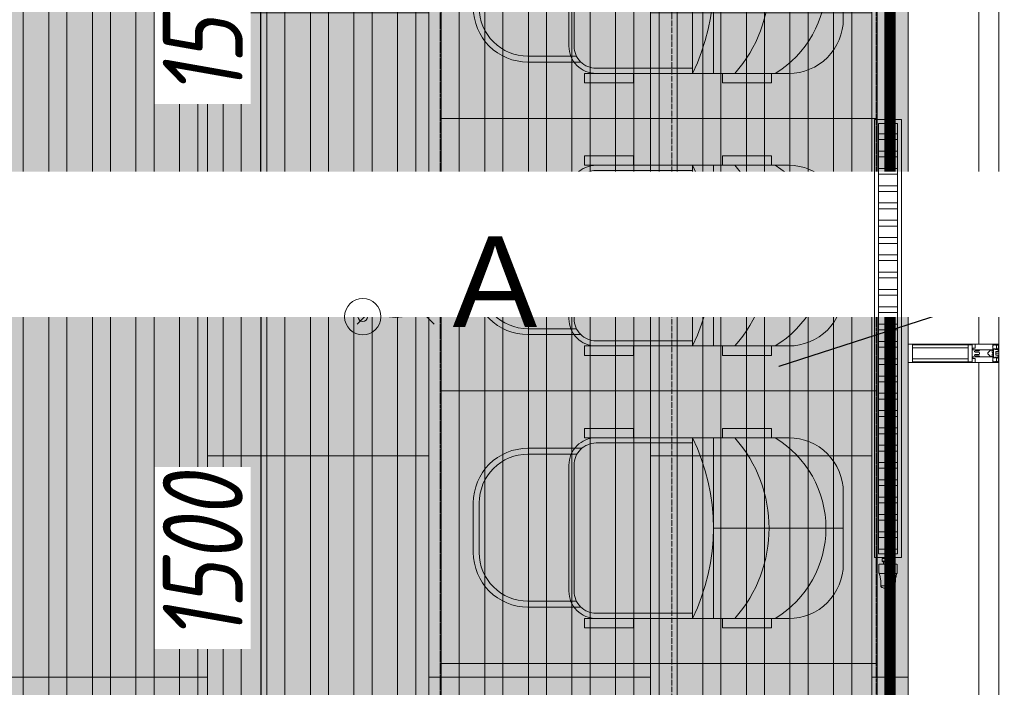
# Model space of a CAD drawing. Header units: millimetres. Extents: x -57162 to 485422, y -209335 to -9481.
# Tile 87 of 256: x 65674 to 68384, y -52055 to -50218. Entities that reach past the tile are written whole.
import ezdxf
from ezdxf import colors
from ezdxf.entities.mleader import LeaderData, LeaderLine
from ezdxf.math import Vec2, Vec3

# ---------------------------------------------------------------- set-up
doc = ezdxf.new("R2010")
doc.units = ezdxf.units.MM
for name, pattern in [('( Hidden )', [0.375, 0.25, -0.125]), ('-D1d1-15x02', [19, 15, -2, 0, -2]), ('DASHDOT', [25.4, 12.7, -6.35, 0, -6.35])]:
    doc.linetypes.add(name, pattern=pattern)
doc.layers.get('Defpoints').update_dxf_attribs({"color": 31})
for name, color, linetype, lineweight in [('09 Светильники', 7, 'Continuous', 13), ('dim_light', 12, 'Continuous', 9), ('dim_meb', 252, 'Continuous', 5), ('dim_pot', 128, 'Continuous', 9), ('light_pot', 52, 'Continuous', 15), ('meb', 26, 'Continuous', 15), ('Импосты витража', 7, 'Continuous', 5), ('Оси', 7, 'Continuous', 5), ('Панели витража', 7, 'Continuous', 5), ('Элементы узлов', 7, 'Continuous', 5)]:
    doc.layers.add(name, color=color, linetype=linetype, lineweight=lineweight)
for name, color, linetype, lineweight, true_color in [('dim_razv', 7, 'DASHDOT', 9, 0x183018), ('EOM vinoski', 7, 'Continuous', 5, 0x423200), ('pol', 7, 'Continuous', 15, 0x55666d), ('pot sh', 7, 'Continuous', 15, 0x261e3e)]:
    doc.layers.add(name, color=color, linetype=linetype, lineweight=lineweight, true_color=true_color)
doc.styles.add('fl_iso paper', font='isocpeur.ttf', dxfattribs={"width": 0.8, "oblique": 10})
doc.styles.get("Standard").update_dxf_attribs({"font": 'arial.ttf'})
doc.dimstyles.new('In tre 1_75', dxfattribs={"dimtxt": 220, "dimasz": 120, "dimexe": 60, "dimexo": 10, "dimgap": 50, "dimtad": 1, "dimdec": 0, "dimrnd": 5, "dimzin": 0, "dimdsep": 46, "dimtxsty": 'fl_iso paper', "dimblk": 'ARCHTICK', "dimcen": 0, "dimdle": 60, "dimadec": 0, "dimazin": 0, "dimtfac": 1, "dimtdec": 0, "dimtofl": 0, "dimtmove": 1, "dimatfit": 1, "dimfxl": 1, "dimtfill": 1, "dimtolj": 1, "dimtzin": 0, "dimarcsym": 1})

# ---------------------------------------------------------------- blocks, each defined once
blk = doc.blocks.new('System Panel - A_PAN_Glass-6759394-50_AS_Plan_L01_1 корпус_Маркировочный - зависимый 1')
at = {"layer": 'Панели витража'}
for p, q in [((646.3, 0), (-646.3, 0)), ((-646.3, 0), (-646.3, -55)), ((646.3, -55), (646.3, 0)), ((-646.3, -55), (646.3, -55))]:
    blk.add_line(p, q, dxfattribs=at)
blk = doc.blocks.new('Rectangular Mullion - R_StandardFrame_50Wx250H-6749079-50_AS_Plan_L01_1 корпус_Маркировочный - зависимый 1')
at = {"layer": 'Импосты витража'}
for p, q in [((30058.6, 76569.2), (29808.6, 76569.2)), ((29808.6, 76569.2), (30058.6, 76569.2)), ((29808.6, 75251.7), (29808.6, 76569.2)), ((29808.6, 75251.7), (29808.6, 76569.2)), ((30058.6, 76569.2), (30058.6, 75251.7)), ((30058.6, 75251.7), (30058.6, 76569.2))]:
    blk.add_line(p, q, dxfattribs=at)
blk = doc.blocks.new('System Panel - A_PAN_Glass-6759396-50_AS_Plan_L01_1 корпус_Маркировочный - зависимый 1')
at = {"layer": 'Панели витража'}
for p, q in [((644.6, 0), (-644.6, 0)), ((-644.6, 0), (-644.6, -55)), ((644.6, -55), (644.6, 0)), ((-644.6, -55), (644.6, -55))]:
    blk.add_line(p, q, dxfattribs=at)
blk = doc.blocks.new('Rectangular Mullion - R_StandardFrame_50Wx250H-6749083-50_AS_Plan_L01_1 корпус_Маркировочный - зависимый 1')
at = {"layer": 'Импосты витража'}
for p, q in [((29808.7, 73912.5), (29808.6, 75251.7)), ((29808.7, 73912.5), (29808.6, 75251.7)), ((30058.6, 75251.7), (30058.7, 73912.6)), ((30058.7, 73912.6), (30058.6, 75251.7))]:
    blk.add_line(p, q, dxfattribs=at)
blk = doc.blocks.new('Rectangular Mullion - 50Wx250H-2623690-50_AS_Plan_L01_1 корпус_Маркировочный - зависимый 1')
at = {"layer": 'Элементы узлов'}
for p, q in [((-25, 65.2), (-25, 250)), ((-25, 250), (0, 250)), ((25, 250), (0, 250)), ((25, 65.2), (25, 250)), ((-23, 237.3), (0, 237.3)), ((-23, 237.3), (-23, 73.6)), ((-14.9, 84), (-14.9, 237.3)), ((23, 237.3), (0, 237.3)), ((14.9, 84), (14.9, 237.3)), ((23, 237.3), (23, 73.6)), ((0, 84), (-23, 84)), ((0, 84), (23, 84)), ((-14, 65.2), (-25, 65.2)), ((-0.5, 73.6), (-23, 73.6)), ((-14, 71.3), (-14, 65.2)), ((-10, 71.3), (-14, 71.3)), ((-10, 53), (-10, 71.3)), ((-8.7, 53), (-7, 54.7)), ((-7, 65.2), (-5.9, 67.3)), ((-7, 65.2), (-7, 54.7)), ((-4.1, 67.3), (-5.9, 67.3)), ((-4.1, 67.3), (-2.9, 65.1)), ((-2.9, 65.1), (-2.9, 54.6)), ((-1.3, 53), (-2.9, 54.6)), ((0.5, 73.6), (23, 73.6)), ((1.3, 53), (2.9, 54.6)), ((4.1, 67.3), (2.9, 65.1)), ((2.9, 65.1), (2.9, 54.6)), ((4.1, 67.3), (5.9, 67.3)), ((7, 65.2), (5.9, 67.3)), ((7, 65.2), (7, 54.7)), ((8.7, 53), (7, 54.7)), ((10, 71.3), (14, 71.3)), ((10, 53), (10, 71.3)), ((14, 71.3), (14, 65.2)), ((14, 65.2), (25, 65.2)), ((-8.7, 53), (-10, 53)), ((-10, 53), (-10, 17)), ((-8.5, 23), (-1.5, 30)), ((-1.5, 30), (0, 30)), ((0, 53), (-1.3, 53)), ((0, 53), (1.3, 53)), ((1.5, 30), (0, 30)), ((8.5, 23), (1.5, 30)), ((8.7, 53), (10, 53)), ((10, 53), (10, 17)), ((-23.8, 14.6), (-25, 14.2)), ((-25, 0), (-25, 14.2)), ((-22.3, 17), (-23.8, 17)), ((-23.8, 17), (-23.8, 14.6)), ((-22.5, 10.6), (-23.8, 14.6)), ((-22.5, 10.6), (-23.7, 9.9)), ((-23.7, 1.3), (-23.7, 9.9)), ((-23.7, 1.3), (-11.8, 1.3)), ((-23.2, 10.2), (-22.5, 8)), ((-22.5, 8), (-22.5, 4.5)), ((-21.3, 4.5), (-22.5, 4.5)), ((-22.3, 17), (-22.3, 16)), ((-22.3, 16), (-21.3, 16)), ((-19, 17.6), (-21.3, 16)), ((-21.3, 4.5), (-21.3, 6.5)), ((-21.3, 6.5), (-14.2, 6.5)), ((-18.4, 16.6), (-19, 17.6)), ((-7.4, 16.6), (-18.4, 16.6)), ((-14.2, 6.5), (-14.2, 4.5)), ((-13.2, 4.5), (-14.2, 4.5)), ((-13.2, 4.5), (-12.2, 7.2)), ((-12.7, 7.6), (-11.3, 11.4)), ((-12.7, 7.6), (-11.8, 6.9)), ((-12.2, 9), (-12.2, 14.8)), ((-12.2, 14.8), (0, 14.8)), ((-11.8, 1.3), (-11.8, 6.9)), ((-10.5, 11.2), (-11.3, 11.4)), ((-10.5, 1.5), (-10.5, 11.2)), ((-4.8, 1.5), (-10.5, 1.5)), ((-10, 17), (-7.5, 17)), ((-8.5, 18.5), (-8.5, 23)), ((-7.5, 18.5), (-8.5, 18.5)), ((-7.5, 17), (-7.5, 18.5)), ((-7.4, 18), (-7.4, 16.6)), ((-2.6, 18), (-7.4, 18)), ((0, 8), (-4.8, 8)), ((-4.8, 1.5), (-4.8, 8)), ((-2.6, 18), (-2.6, 16.8)), ((-2.6, 16.8), (0, 16.8)), ((2.6, 16.8), (0, 16.8)), ((0, 14.8), (0, 16.8)), ((0, 14.8), (0, 16.8)), ((12.2, 14.8), (0, 14.8)), ((0, 0), (0, 8)), ((0, 8), (4.8, 8)), ((0, 0), (0, 8)), ((2.6, 18), (2.6, 16.8)), ((2.6, 18), (7.4, 18)), ((4.8, 1.5), (4.8, 8)), ((4.8, 1.5), (10.5, 1.5)), ((7.4, 18), (7.4, 16.6)), ((7.4, 16.6), (18.4, 16.6)), ((7.5, 18.5), (8.5, 18.5)), ((7.5, 17), (7.5, 18.5)), ((10, 17), (7.5, 17)), ((8.5, 18.5), (8.5, 23)), ((10.5, 11.2), (11.3, 11.4)), ((10.5, 1.5), (10.5, 11.2)), ((12.7, 7.6), (11.3, 11.4)), ((12.7, 7.6), (11.8, 6.9)), ((11.8, 1.3), (11.8, 6.9)), ((23.7, 1.3), (11.8, 1.3)), ((12.2, 9), (12.2, 14.8)), ((13.2, 4.5), (12.2, 7.2)), ((13.2, 4.5), (14.2, 4.5)), ((21.3, 6.5), (14.2, 6.5)), ((14.2, 6.5), (14.2, 4.5)), ((18.4, 16.6), (19, 17.6)), ((19, 17.6), (21.3, 16)), ((22.3, 16), (21.3, 16)), ((21.3, 4.5), (21.3, 6.5)), ((21.3, 4.5), (22.5, 4.5)), ((22.3, 17), (22.3, 16)), ((22.3, 17), (23.8, 17)), ((22.5, 10.6), (23.8, 14.6)), ((22.5, 10.6), (23.7, 9.9)), ((23.2, 10.2), (22.5, 8)), ((22.5, 8), (22.5, 4.5)), ((23.7, 1.3), (23.7, 9.9)), ((23.8, 17), (23.8, 14.6)), ((23.8, 14.6), (25, 14.2)), ((25, 0), (25, 14.2)), ((-25, 0), (0, 0)), ((25, 0), (0, 0))]:
    blk.add_line(p, q, dxfattribs=at)
for centre, start, end in [((-0.5, 73.1), 360, 90), ((0.5, 73.1), 90, 180)]:
    blk.add_arc(centre, 0.5, start, end, dxfattribs=at)
blk = doc.blocks.new('Rectangular Mullion - R_StandardFrame_50Wx250H-6759392-50_AS_Plan_L01_1 корпус_Маркировочный - зависимый 1')
at = {"layer": 'Импосты витража', "lineweight": 9}
for p, q in [((-25, 0), (-25, 250)), ((-25, 250), (25, 250)), ((25, 250), (25, 0)), ((25, 0), (-25, 0))]:
    blk.add_line(p, q, dxfattribs=at)
blk = doc.blocks.new('*U10')
at = {"layer": '09 Светильники', "true_color": 0xffbf00, "transparency": 33554687}
h = blk.add_hatch(color=40, dxfattribs=at)
h.dxf.hatch_style = 1
edge = h.paths.add_edge_path()
edge.add_arc((0, 0), 58.5, 0, 360)
for points in [[(70.7, 70.7), (-70.7, -70.7)], [(-70.7, 70.7), (70.7, -70.7)]]:
    blk.add_lwpolyline(points)
at = {"layer": '09 Светильники', "transparency": 33554687}
blk.add_circle((0, 0), 58.5, dxfattribs=at)
blk = doc.blocks.new('*U408')
at = {"layer": 'light_pot', "xscale": 1.5, "yscale": 1.5, "zscale": 1.5, "rotation": 180}
blk.add_blockref('*U10', (0, 56.6), dxfattribs=at)
blk = doc.blocks.new('*U409')
at = {"layer": 'light_pot', "color": 0, "linetype": 'ByBlock', "lineweight": -2, "transparency": 16777216}
blk.add_blockref('*U408', (1500, 0), dxfattribs=at)
blk = doc.blocks.new('_ArchTick')
at = {"color": 0, "linetype": 'ByBlock', "lineweight": 9, "const_width": 0.15}
blk.add_lwpolyline([(-0.5, -0.5), (0.5, 0.5)], dxfattribs=at)
blk = doc.blocks.new('*D439')
at = {"layer": 'Defpoints', "color": 0, "transparency": 16777216}
for p in [(66709.1, -50949.1), (66337.9, -52449.1), (66709.1, -52449.1)]:
    blk.add_point(p, dxfattribs=at)
at = {"layer": 'dim_light', "color": 0, "lineweight": -2, "transparency": 16777216}
for p, q in [((66337.9, -50889.1), (66337.9, -52509.1)), ((66699.1, -50949.1), (66277.9, -50949.1)), ((66699.1, -52449.1), (66277.9, -52449.1))]:
    blk.add_line(p, q, dxfattribs=at)
at = {"layer": 'dim_light', "color": 0, "lineweight": -2, "transparency": 16777216, "xscale": 120, "yscale": 120, "zscale": 120}
for p, rotation in [((66337.9, -50949.1), 90), ((66337.9, -52449.1), 270)]:
    blk.add_blockref('_ArchTick', p, dxfattribs=dict(at, rotation=rotation))
at = {"layer": 'dim_light', "color": 0, "transparency": 16777216, "insert": (66177.9, -51699.1), "char_height": 220, "attachment_point": 5, "rotation": 90, "style": 'fl_iso paper', "bg_fill": 3, "box_fill_scale": 1.1, "bg_fill_color": 256, "bg_fill_true_color": 13158600, "bg_fill_transparency": 0}
blk.add_mtext('\\A1;1500', dxfattribs=at)
blk = doc.blocks.new('*D469')
at = {"layer": 'Defpoints', "color": 0, "transparency": 16777216}
for p in [(66337.9, -49449.1), (66709.1, -49449.1), (66709.1, -50949.1)]:
    blk.add_point(p, dxfattribs=at)
at = {"layer": 'dim_light', "color": 0, "lineweight": -2, "transparency": 16777216}
for p, q in [((66337.9, -51009.1), (66337.9, -49389.1)), ((66699.1, -49449.1), (66277.9, -49449.1)), ((66699.1, -50949.1), (66277.9, -50949.1))]:
    blk.add_line(p, q, dxfattribs=at)
at = {"layer": 'dim_light', "color": 0, "lineweight": -2, "transparency": 16777216, "xscale": 120, "yscale": 120, "zscale": 120}
for p, rotation in [((66337.9, -49449.1), 90), ((66337.9, -50949.1), 270)]:
    blk.add_blockref('_ArchTick', p, dxfattribs=dict(at, rotation=rotation))
at = {"layer": 'dim_light', "color": 0, "transparency": 16777216, "insert": (66177.9, -50199.1), "char_height": 220, "attachment_point": 5, "rotation": 90, "style": 'fl_iso paper', "bg_fill": 3, "box_fill_scale": 1.1, "bg_fill_color": 256, "bg_fill_true_color": 13158600, "bg_fill_transparency": 0}
blk.add_mtext('\\A1;1500', dxfattribs=at)
blk = doc.blocks.new('*U1290')
at = {"layer": 'meb', "color": 252, "linetype": '( Hidden )', "ltscale": 8}
blk.add_lwpolyline([(-375, 600), (375, 600), (375, -600), (-375, -600)], close=True, dxfattribs=at)
blk = doc.blocks.new('*U1291')
at = {"layer": 'meb', "color": 0, "linetype": 'ByBlock', "lineweight": -2, "transparency": 16777216}
for p in [(-5250, 0), (-4500, 0), (-3750, 0), (-3000, 0)]:
    blk.add_blockref('*U1290', p, dxfattribs=at)
blk = doc.blocks.new('A$C07c7388e')
at = {"layer": 'meb', "linetype": 'ByBlock', "true_color": 0xc0ada0, "transparency": 33554610}
h = blk.add_hatch(color=253, dxfattribs=at)
h.dxf.hatch_style = 1
edge = h.paths.add_edge_path()
edge.add_line((509, 408.4), (509, 680.3))
edge.add_arc((448.3, 680.3), 60.7, 0, 90)
edge.add_line((448.3, 741), (101, 741))
edge.add_arc((101, 680.3), 60.7, 90, 180)
edge.add_line((40.3, 680.3), (40.3, 415.1))
edge.add_line((40.3, 415.1), (26, 415.1))
edge.add_arc((274.6, 923.3), 565.7, 243.9267, 294.4753)
at = {"layer": 'meb', "linetype": 'ByBlock', "true_color": 0xc0ada0, "transparency": 33554534}
h = blk.add_hatch(color=253, dxfattribs=at)
h.dxf.hatch_style = 1
h.paths.add_polyline_path([(29.5, 182, 0.478758), (176, 0), (274.7, 0), (274.7, 47.8, -0.255726)])
h.paths.add_polyline_path([(519.9, 182, -0.255726), (274.7, 47.8), (373.3, 0, 0.478758)])
h.paths.add_polyline_path([(523.3, 187.6), (523.3, 298.5, -0.183001), (274.7, 204.3), (274.7, 47.8, 0.261714)])
h.paths.add_polyline_path([(274.7, 204.3, -0.183001), (26, 298.5), (26, 187.6, 0.261714), (274.7, 47.8)])
h.paths.add_polyline_path([(274.7, 357.7), (26, 357.7), (26, 298.5, 0.183001), (274.7, 204.3)])
h.paths.add_polyline_path([(523.3, 357.7), (274.7, 357.7), (274.7, 204.3, 0.183001), (523.3, 298.5)])
h.paths.add_polyline_path([(523.3, 415.1, -0.114069), (274.7, 357.7), (523.3, 357.7)])
h.paths.add_polyline_path([(26, 415.1), (26, 357.7), (274.7, 357.7, -0.114069)])
h.paths.add_polyline_path([(274.7, 47.8), (274.7, 0), (373.3, 0)], flags=17)
at = {"layer": 'meb', "linetype": 'ByBlock'}
for points in [[(494.4, 719.1), (494.4, 868.3, 0.414214), (344.4, 1018.3), (207.4, 1018.3, 0.414214), (57.4, 868.3), (57.4, 722.5)], [(478.1, 733.2), (478.1, 868.3, 0.414214), (344.4, 1002), (207.4, 1002, 0.414214), (73.6, 868.3), (73.6, 734.5)], [(509, 415.1), (509, 680.3, 0.414214), (448.3, 741), (101, 741, 0.414214), (40.3, 680.3), (40.3, 415.1)], [(523.3, 415.1, -0.231145), (26, 415.1)], [(523.3, 298.5, -0.378684), (26, 298.5)], [(523.3, 187.6, -0.561917), (26, 187.6)]]:
    blk.add_lwpolyline(points, format="xyb", dxfattribs=at)
blk.add_lwpolyline([(448.3, 755.3), (101, 755.3, 0.414214), (26, 680.3), (26, 150, 0.414214), (176, 0), (373.3, 0, 0.414214), (523.3, 150), (523.3, 680.3, 0.414214)], format="xyb", close=True, dxfattribs=at)
for points in [[(26, 577.4), (0, 577.4), (0, 712.2), (26, 712.2)], [(523.3, 577.4), (549.3, 577.4), (549.3, 712.2), (523.3, 712.2)], [(523.3, 415.1), (26, 415.1), (26, 357.7), (523.3, 357.7)], [(26, 197.9), (0, 197.9), (0, 332.7), (26, 332.7)], [(523.3, 197.9), (549.3, 197.9), (549.3, 332.7), (523.3, 332.7)]]:
    blk.add_lwpolyline(points, close=True, dxfattribs=at)
blk.add_lwpolyline([(274.7, 357.7), (274.7, 0)], dxfattribs=at)
blk = doc.blocks.new('*U1292')
at = {"layer": 'meb', "linetype": 'ByBlock'}
blk.add_blockref('A$C07c7388e', (-274.7, -509.1), dxfattribs=at)
blk = doc.blocks.new('*U1293')
at = {"layer": 'dim_meb', "color": 0, "linetype": 'ByBlock', "lineweight": -2, "transparency": 16777216}
for p in [(1500, 0), (2250, 0), (3000, 0)]:
    blk.add_blockref('*U1292', p, dxfattribs=at)
blk = doc.blocks.new('_DOT')
at = {"color": 0, "linetype": 'ByBlock'}
blk.add_line((-0.5, 0), (-1, 0), dxfattribs=at)
at = {"color": 0, "linetype": 'ByBlock', "const_width": 0.5}
blk.add_lwpolyline([(-0.25, 0, 1), (0.25, 0, 1)], format="xyb", close=True, dxfattribs=at)

msp = doc.modelspace()

# ---------------------------------------------------------------- hatches: boundary and pattern name
at = {"layer": 'pol'}
h = msp.add_hatch(dxfattribs=at)
h.set_pattern_fill('AR-B816', color=256, scale=3, angle=90)
h.set_pattern_definition([(90, (52779.1, -34959.1), (-609.6, 4e-14), []), (180, (52779.1, -34959.1), (-609.6, -609.6), [609.6, -609.6])])
h.paths.add_polyline_path([(62479.1, -53639.1), (62479.1, -46739.1), (64879.1, -46739.1), (64879.1, -46639.1), (66329.1, -46639.1), (66329.1, -46739.1), (68119.1, -46739.1), (68119, -53639.1), (65629.1, -53639.1), (65629.1, -52639.1), (64629.1, -52639.1), (64629.1, -53639.1)])
at = {"layer": 'pol', "true_color": 0xa6a6a6}
h = msp.add_hatch(color=253, dxfattribs=at)
h.dxf.hatch_style = 1
h.paths.add_polyline_path([(62479.1, -53639.1), (62479.1, -46739.1), (64879.1, -46739.1), (64879.1, -46639.1), (66329.1, -46639.1), (66329.1, -46739.1), (68119.1, -46739.1), (68119, -53639.1), (65629.1, -53639.1), (65629.1, -52639.1), (64629.1, -52639.1), (64629.1, -53639.1)])

# ---------------------------------------------------------------- linework, layer by layer
at = {"layer": 'meb'}
for p, q in [((68048.6, -51699), (68047.6, -51700)), ((68047.6, -51700), (68047.6, -51708)), ((68047.6, -51700), (68064.1, -51700)), ((68064.1, -51700), (68080.6, -51700)), ((68080.6, -51700), (68079.6, -51699)), ((68080.6, -51708), (68080.6, -51700)), ((68038.6, -51716), (68038.6, -51734)), ((68039.9, -51716), (68064.1, -51716)), ((68047.6, -51708), (68049.6, -51710)), ((68047.6, -51708), (68064.1, -51708)), ((68050.6, -51710), (68064.1, -51710)), ((68051.6, -51710), (68051.6, -51716)), ((68060.2, -51710), (68051.6, -51710)), ((68064.1, -51708), (68080.6, -51708)), ((68064.1, -51710), (68077.6, -51710)), ((68064.1, -51716), (68088.4, -51716)), ((68076.6, -51710), (68068.1, -51710)), ((68076.6, -51716), (68076.6, -51710)), ((68078.6, -51710), (68080.6, -51708)), ((68089.6, -51734), (68089.6, -51716)), ((68040.8, -51742), (68064.1, -51742)), ((68064.1, -51742), (68087.4, -51742)), ((68044.1, -51767), (68044.1, -51776)), ((68044.1, -51776), (68064.1, -51776)), ((68064.1, -51776), (68084.1, -51776)), ((68084.1, -51776), (68084.1, -51767))]:
    msp.add_line(p, q, dxfattribs=at)
at = {"layer": 'meb', "flags": 128}
for points in [[(68039.6, -51742), (68039.3, -51740.8), (68039.1, -51739.5), (68038.9, -51738.2), (68038.7, -51736.9), (68038.7, -51735.6), (68038.6, -51734.3), (68038.6, -51734)], [(68044.1, -51767), (68044.1, -51764.2), (68043.9, -51761.3), (68043.6, -51758.4), (68043.2, -51755.6), (68042.7, -51752.8), (68042.1, -51750), (68041.3, -51747.2), (68040.5, -51744.5), (68039.6, -51742)], [(68088.6, -51742), (68087.7, -51744.7), (68086.8, -51747.5), (68086.1, -51750.3), (68085.5, -51753.1), (68085, -51755.9), (68084.6, -51758.7), (68084.3, -51761.6), (68084.2, -51764.4), (68084.1, -51767)], [(68089.6, -51734), (68089.6, -51735.3), (68089.5, -51736.6), (68089.4, -51737.9), (68089.2, -51739.2), (68089, -51740.5), (68088.7, -51741.8), (68088.6, -51742)], [(68047.1, -51780), (68046.9, -51780), (68046.7, -51779.9), (68046.6, -51779.8), (68046.4, -51779.7), (68046.3, -51779.6), (68046.1, -51779.5), (68046, -51779.4), (68045.8, -51779.3), (68045.7, -51779.2), (68045.5, -51779.1), (68045.4, -51779), (68045.3, -51778.8), (68045.2, -51778.7), (68045.1, -51778.6), (68045, -51778.4), (68044.9, -51778.3), (68044.8, -51778.1), (68044.7, -51778), (68044.6, -51777.8), (68044.5, -51777.7), (68044.4, -51777.5), (68044.4, -51777.3), (68044.3, -51777.2), (68044.3, -51777), (68044.2, -51776.8), (68044.2, -51776.6), (68044.2, -51776.5), (68044.1, -51776.3), (68044.1, -51776.1), (68044.1, -51776)], [(68064.1, -51783), (68062.1, -51783), (68060.1, -51782.9), (68058.1, -51782.7), (68056.2, -51782.4), (68054.2, -51782), (68052.2, -51781.6), (68050.3, -51781.1), (68048.4, -51780.5), (68047.1, -51780)], [(68081.2, -51780), (68079.3, -51780.7), (68077.4, -51781.2), (68075.4, -51781.7), (68073.5, -51782.1), (68071.5, -51782.5), (68069.5, -51782.7), (68067.5, -51782.9), (68065.5, -51783), (68064.1, -51783)], [(68084.1, -51776), (68084.1, -51776.2), (68084.1, -51776.4), (68084.1, -51776.6), (68084, -51776.7), (68084, -51776.9), (68083.9, -51777.1), (68083.9, -51777.3), (68083.8, -51777.4), (68083.8, -51777.6), (68083.7, -51777.7), (68083.6, -51777.9), (68083.5, -51778.1), (68083.4, -51778.2), (68083.3, -51778.4), (68083.2, -51778.5), (68083.1, -51778.7), (68083, -51778.8), (68082.9, -51778.9), (68082.8, -51779), (68082.6, -51779.2), (68082.5, -51779.3), (68082.3, -51779.4), (68082.2, -51779.5), (68082, -51779.6), (68081.9, -51779.7), (68081.7, -51779.8), (68081.6, -51779.9), (68081.4, -51779.9), (68081.3, -51780), (68081.2, -51780)]]:
    msp.add_lwpolyline(points, dxfattribs=at)
at = {"layer": 'pot sh', "color": 252, "linetype": 'ByBlock', "lineweight": 0, "true_color": 0x878581}
for points in [[(65684.1, -46739.1), (65684.1, -53639.1), (65634.1, -53639.1), (65634.1, -46739.1)], [(65804.1, -46739.1), (65804.1, -53639.1), (65754.1, -53639.1), (65754.1, -46739.1)], [(65924.1, -46739.1), (65924.1, -53639.1), (65874.1, -53639.1), (65874.1, -46739.1)], [(66044.1, -46739.1), (66044.1, -53639.1), (65994.1, -53639.1), (65994.1, -46739.1)], [(66164.1, -46739.1), (66164.1, -53639.1), (66114.1, -53639.1), (66114.1, -46739.1)], [(66284.1, -46739.1), (66284.1, -53639.1), (66234.1, -53639.1), (66234.1, -46739.1)], [(66404.1, -46739.1), (66404.1, -53639.1), (66354.1, -53639.1), (66354.1, -46739.1)], [(66524.1, -46739.1), (66524.1, -53639.1), (66474.1, -53639.1), (66474.1, -46739.1)], [(66644.1, -46739.1), (66644.1, -53639.1), (66594.1, -53639.1), (66594.1, -46739.1)], [(66764.1, -46739.1), (66764.1, -53639.1), (66714.1, -53639.1), (66714.1, -46739.1)], [(66884.1, -46739.1), (66884.1, -53639.1), (66834.1, -53639.1), (66834.1, -46739.1)], [(67004.1, -46739.1), (67004.1, -53639.1), (66954.1, -53639.1), (66954.1, -46739.1)], [(67124.1, -46739.1), (67124.1, -53639.1), (67074.1, -53639.1), (67074.1, -46739.1)], [(67244.1, -46739.1), (67244.1, -53639.1), (67194.1, -53639.1), (67194.1, -46739.1)], [(67364.1, -46739.1), (67364.1, -53639.1), (67314.1, -53639.1), (67314.1, -46739.1)], [(67484.1, -46739.1), (67484.1, -53639.1), (67434.1, -53639.1), (67434.1, -46739.1)], [(67604.1, -46739.1), (67604.1, -53639.1), (67554.1, -53639.1), (67554.1, -46739.1)], [(67724.1, -46739.1), (67724.1, -53639.1), (67674.1, -53639.1), (67674.1, -46739.1)], [(67844.1, -46739.1), (67844.1, -53639.1), (67794.1, -53639.1), (67794.1, -46739.1)], [(67964.1, -46739.1), (67964.1, -53639.1), (67914.1, -53639.1), (67914.1, -46739.1)], [(68084.1, -46739.1), (68084.1, -53639.1), (68034.1, -53639.1), (68034.1, -46739.1)]]:
    msp.add_lwpolyline(points, close=True, dxfattribs=at)
at = {"layer": 'Оси', "linetype": '-D1d1-15x02'}
msp.add_line((67469.1, -56404.3), (67469.1, -15419.2), dxfattribs=at)

# ---------------------------------------------------------------- block references
at = {"layer": 'light_pot', "rotation": 90}
msp.add_blockref('*U409', (66765.7, -52449.1), dxfattribs=at)
at = {"layer": 'Импосты витража', "lineweight": 5}
for name in ['Rectangular Mullion - R_StandardFrame_50Wx250H-6749079-50_AS_Plan_L01_1 корпус_Маркировочный - зависимый 1', 'Rectangular Mullion - R_StandardFrame_50Wx250H-6749083-50_AS_Plan_L01_1 корпус_Маркировочный - зависимый 1']:
    msp.add_blockref(name, (38310.4, -126387.5), dxfattribs=at)
at = {"layer": 'Импосты витража', "lineweight": 5, "extrusion": (0, 0, -1), "rotation": 269.99819157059}
for name in ['Rectangular Mullion - 50Wx250H-2623690-50_AS_Plan_L01_1 корпус_Маркировочный - зависимый 1', 'Rectangular Mullion - R_StandardFrame_50Wx250H-6759392-50_AS_Plan_L01_1 корпус_Маркировочный - зависимый 1']:
    msp.add_blockref(name, (-68369, -51135.7), dxfattribs=at)
at = {"layer": 'Панели витража', "lineweight": 5, "rotation": 270.00180842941}
for name, p in [('System Panel - A_PAN_Glass-6759394-50_AS_Plan_L01_1 корпус_Маркировочный - зависимый 1', (68369, -50464.5)), ('System Panel - A_PAN_Glass-6759396-50_AS_Plan_L01_1 корпус_Маркировочный - зависимый 1', (68369.1, -51805.3))]:
    msp.add_blockref(name, p, dxfattribs=at)

# ---------------------------------------------------------------- texts
at = {"layer": 'light_pot', "color": 10, "linetype": 'ByBlock', "insert": (66865.6, -50813.3), "char_height": 250, "attachment_point": 1}
msp.add_mtext_dynamic_manual_height_columns('А', width=72.707, gutter_width=12.5, heights=[0], dxfattribs=at)

# ---------------------------------------------------------------- next in the draw order: dimensions: what is measured, and where the dimension line sits
at = {"layer": 'dim_light'}
dim = msp.add_linear_dim(base=(66337.9, -52449.1), p1=(66709.1, -50949.1), p2=(66709.1, -52449.1), angle=90, dimstyle='In tre 1_75', dxfattribs=at)
dim.commit()
dim.dimension.update_dxf_attribs({"geometry": '*D439', "text_midpoint": (66177.9, -51699.1)})

# ---------------------------------------------------------------- next in the draw order: dimensions: what is measured, and where the dimension line sits
dim = msp.add_linear_dim(base=(66337.9, -49449.1), p1=(66709.1, -50949.1), p2=(66709.1, -49449.1), angle=90, dimstyle='In tre 1_75', dxfattribs=at)
dim.commit()
dim.dimension.update_dxf_attribs({"geometry": '*D469', "text_midpoint": (66177.9, -50199.1)})

# ---------------------------------------------------------------- next in the draw order: linework, layer by layer
msp.add_lwpolyline([(62479.1, -53639.1), (62479.1, -46739.1), (68119.1, -46739.1), (68119.1, -53639.1), (65629.1, -53639.1), (65629.1, -52639.1), (64629.1, -52639.1), (64629.1, -53639.1)], close=True, dxfattribs=at)
at = {"layer": 'dim_pot', "color": 240, "lineweight": 0, "ltscale": 20, "true_color": 0xed1f24}
msp.add_circle((66618.4, -51034.9), 13.2, dxfattribs=at)
at = {"layer": 'dim_razv', "color": 172, "linetype": '( Hidden )', "ltscale": 10, "true_color": 0x0000d6, "const_width": 30}
msp.add_lwpolyline([(62529.1, -53589.1), (62529.1, -46789.1), (68069.1, -46789.1), (68069.1, -53589.1), (65679.1, -53589.1), (65679.1, -52589.1), (64579.1, -52589.1), (64579.1, -53589.1)], close=True, dxfattribs=at)
at = {"layer": 'pol'}
msp.add_lwpolyline([(62479.1, -53639.1), (62479.1, -46739.1), (64879.1, -46739.1), (64879.1, -46639.1), (66329.1, -46639.1), (66329.1, -46739.1), (68119.1, -46739.1), (68119, -53639.1), (65629.1, -53639.1), (65629.1, -52639.1), (64629.1, -52639.1), (64629.1, -53639.1)], close=True, dxfattribs=at)
at = {"layer": 'pot sh'}
msp.add_lwpolyline([(62479.1, -53639.1), (62479.1, -46739.1), (68119.1, -46739.1), (68119.1, -53639.1), (65629.1, -53639.1), (65629.1, -52639.1), (64629.1, -52639.1), (64629.1, -53639.1)], close=True, dxfattribs=at)

# ---------------------------------------------------------------- next in the draw order: leaders
at = {"layer": 'dim_pot', "linetype": 'ByBlock'}
ml = msp.add_multileader_mtext('Standard', dxfattribs=at)
ml.set_content('Подвесной реечный потолок', color=256, style='fl_iso paper')
ml.set_leader_properties()
ml.build(insert=Vec2(0, 0))
ml.multileader.update_dxf_attribs({"text_left_attachment_type": 6, "text_right_attachment_type": 6})
ctx = ml.context
ctx.base_point, ctx.char_height, ctx.plane_origin = Vec3(69625.5, -50571.9), 200, Vec3(75851.6, -45732)
ctx.left_attachment, ctx.right_attachment = 6, 6
notes = []
notes.append((ctx, [(1, (1, 1, 0), (69617.5, -50571.9), (1, 0), 8, [(1, [(67760.9, -51172.7)], 0, [])])]))
ctx.mtext.insert, ctx.mtext.width, ctx.mtext.defined_height, ctx.mtext.flow_direction = Vec3(69627.5, -50311.9), 2882.827, 13.9, 5
ctx.mtext.has_bg_fill, ctx.mtext.bg_color, ctx.mtext.bg_scale_factor, ctx.mtext.bg_transparency, ctx.mtext.use_window_bg_color = 1, -1027028792, 1.5, 0, 1
for ctx, leaders in notes:
    for number, flags, end, landing, length, lines in leaders:
        leader = LeaderData()
        leader.index, (leader.has_last_leader_line, leader.has_dogleg_vector, leader.attachment_direction) = number, flags
        leader.last_leader_point, leader.dogleg_vector, leader.dogleg_length = Vec3(end), Vec3(landing), length
        for number, points, colour, breaks in lines:
            line = LeaderLine()
            line.index, line.vertices, line.color, line.breaks = number, Vec3.list(points), colors.encode_raw_color(colour), breaks
            leader.lines.append(line)
        ctx.leaders.append(leader)

# ---------------------------------------------------------------- next in the draw order: block references
at = {"layer": 'dim_meb', "linetype": 'ByBlock', "rotation": 90}
msp.add_blockref('*U1293', (67431.8, -53116.8), dxfattribs=at)
at = {"layer": 'meb', "color": 253, "linetype": 'ByBlock', "lineweight": 0, "rotation": 90}
msp.add_blockref('*U1291', (67431.8, -47114.1), dxfattribs=at)

# ---------------------------------------------------------------- next in the draw order: leaders
at = {"layer": 'EOM vinoski', "linetype": 'ByBlock', "lineweight": 0}
ml = msp.add_multileader_mtext('Standard', dxfattribs=at)
ml.set_content('Розетки, h=1,500 мм', color=256, style='fl_iso paper')
ml.set_leader_properties(lineweight=5)
ml.set_arrow_properties(name='DOT')
ml.build(insert=Vec2(0, 0))
ml.multileader.update_dxf_attribs({"has_dogleg": 0, "text_left_attachment_type": 6, "text_right_attachment_type": 6, "dogleg_length": 0.5, "arrow_head_size": 40, "scale": 40})
ctx = ml.context
ctx.base_point, ctx.scale, ctx.char_height, ctx.arrow_head_size, ctx.landing_gap_size, ctx.plane_origin = Vec3(55573.4, -50975.8), 40, 200, 40, 80, Vec3(48918, -50076.4)
ctx.left_attachment, ctx.right_attachment = 6, 6
notes = []
notes.append((ctx, [(1, (1, 1, 0), (55553.4, -50975.8), (1, 0), 20, [(1, [(55039.1, -49889.1)], 0, [])])]))
ctx.mtext.insert, ctx.mtext.width, ctx.mtext.defined_height, ctx.mtext.line_spacing_factor, ctx.mtext.flow_direction = Vec3(55653.4, -50735.8), 2136.92, 629.7, 0.9, 5
ctx.mtext.has_bg_fill, ctx.mtext.bg_color, ctx.mtext.bg_scale_factor, ctx.mtext.bg_transparency, ctx.mtext.use_window_bg_color = 1, -1027028792, 1.5, 0, 1
for ctx, leaders in notes:
    for number, flags, end, landing, length, lines in leaders:
        leader = LeaderData()
        leader.index, (leader.has_last_leader_line, leader.has_dogleg_vector, leader.attachment_direction) = number, flags
        leader.last_leader_point, leader.dogleg_vector, leader.dogleg_length = Vec3(end), Vec3(landing), length
        for number, points, colour, breaks in lines:
            line = LeaderLine()
            line.index, line.vertices, line.color, line.breaks = number, Vec3.list(points), colors.encode_raw_color(colour), breaks
            leader.lines.append(line)
        ctx.leaders.append(leader)

# ---------------------------------------------------------------- next in the draw order: hatches: boundary and pattern name
at = {"layer": 'meb', "lineweight": 0, "true_color": 0x666666}
h = msp.add_hatch(dxfattribs=at)
h.set_pattern_fill('ANSI32', color=251, scale=5, angle=315)
h.set_pattern_definition([(360, (139734.465, -148019.84), (1e-14, 47.625), []), (360, (139750.34, -148035.716), (1e-14, 47.625), [])])
h.paths.add_polyline_path([(68038, -51687.1), (68038, -50502.9), (68090.2, -50502.9), (68090.2, -51687.1)])

# ---------------------------------------------------------------- next in the draw order: linework, layer by layer
at = {"layer": 'dim_pot', "color": 240, "lineweight": 0, "ltscale": 20, "true_color": 0xed1f24}
msp.add_circle((66618.4, -51034.9), 50, dxfattribs=at)
at = {"layer": 'meb'}
for points in [[(68027.1, -51698), (68027.1, -50492), (68101.1, -50492), (68101.1, -51698)], [(68038, -51687.1), (68038, -50502.9), (68090.2, -50502.9), (68090.2, -51687.1)]]:
    msp.add_lwpolyline(points, close=True, dxfattribs=at)

doc.saveas('drawing.dxf')
